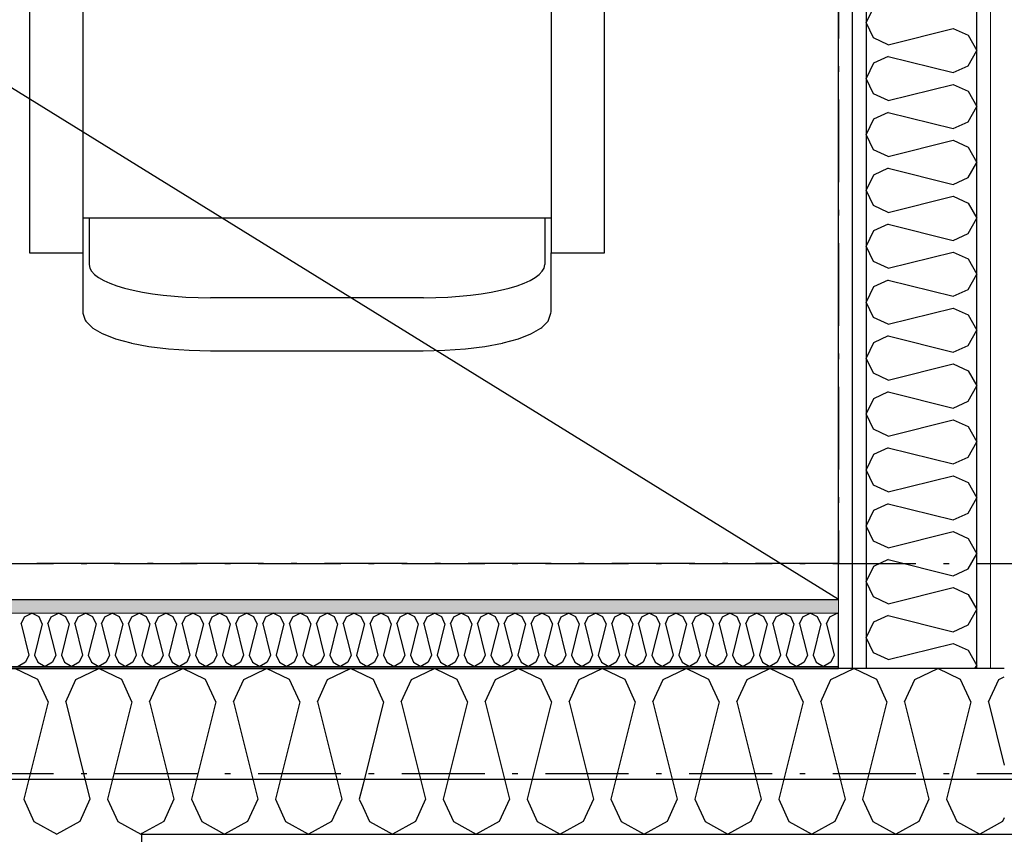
# Model space of a CAD drawing. Header units: millimetres. Extents: x -117798 to 93698, y -182207 to 252400.
# Tile 233 of 256: x -70184 to -69293, y -12167 to -11430. Entities that reach past the tile are written whole.
import ezdxf
from ezdxf.enums import TextEntityAlignment as Align

# ---------------------------------------------------------------- set-up
doc = ezdxf.new("R2010")
doc.units = ezdxf.units.MM
doc.header["$LTSCALE"] = 0.5
doc.header["$MEASUREMENT"] = 0
for name, pattern in [('Akselinje', [1500, 1000, -200, 100, -200]), ('Over snittplan', [260, 150, -50, 10, -50]), ('PLINE', [0])]:
    doc.linetypes.add(name, pattern=pattern)
for name, color, linetype in [('223- Bjelker', 7, 'Continuous'), ('232- Ikke-bærende yttervegger', 7, 'Continuous'), ('232- Ikke-bærende yttervegger (Skravur)', 7, 'Continuous'), ('232- Ikke-bærende yttervegger (Skravur)(Nye konstruksjoner)', 7, 'Continuous'), ('232- Ikke-bærende yttervegger(Nye konstruksjoner)', 7, 'Continuous'), ('242- Ikke-bærende innervegger (Skravur)(Nye konstruksjoner)', 7, 'Continuous'), ('242- Ikke-bærende innervegger(Nye konstruksjoner)', 7, 'Continuous'), ('251- Frittbærende dekker', 7, 'Continuous'), ('256- Faste himlinger og overflatebehandling(Nye konstruksjoner)', 7, 'Continuous'), ('261- Primærkonstruksjon (tak)(Nye konstruksjoner)', 7, 'Continuous'), ('68-- Inventar (løst)(Nye konstruksjoner)', 7, 'Continuous'), ('82-- Modullinjer', 7, 'Continuous'), ('862- M___Nettoareal(Nye konstruksjoner)', 7, 'Continuous'), ('862- M___Nettoareal(Polylinje)(Nye konstruksjoner)', 7, 'Continuous'), ('862- M___Nettoareal(Tekst)(Nye konstruksjoner)', 7, 'Continuous')]:
    doc.layers.add(name, color=color, linetype=linetype)
doc.layers.add('236- Innvendig kledning og overflate(Nye konstruksjoner)', color=7, linetype='Continuous', lineweight=0)
doc.styles.add('GENERATED_STYLE_1', font='arial.ttf')
doc.styles.add('GENERATED_STYLE_4', font='arial.ttf')
pattern_1 = [(90, (0, 0), (-86.60254, 0), [0, -50]), (90, (-43.3, 25), (-86.60254, 0), [0, -50])]

# ---------------------------------------------------------------- blocks, each defined once
blk = doc.blocks.new('Rektor_A-205_21', base_point=(-72026.03, -9444.13))
at = {"layer": '862- M___Nettoareal(Polylinje)(Nye konstruksjoner)', "linetype": 'PLINE', "flags": 128}
blk.add_lwpolyline([(-75005.66, -8071.93), (-75005.66, -8316.93), (-74818.16, -8316.93), (-74818.16, -8516.93), (-75005.66, -8516.93), (-75005.66, -11916.93), (-74818.16, -11916.93), (-74818.16, -11954.43), (-69443.16, -11954.43), (-69443.16, -8071.93)], close=True, dxfattribs=at)
at = {"layer": '862- M___Nettoareal(Tekst)(Nye konstruksjoner)', "style": 'GENERATED_STYLE_1'}
for tag, height, p in [('DUMMY_862', 150, (-72143.89, -9141.18)), ('ROOM_NAME', 150, (-72143.89, -9781.36)), ('DUMMY_861', 100, (-72301.03, -9381.11)), ('ROOM_NUMBER', 100, (-72301.03, -9769.93)), ('DUMMY_863', 100, (-71908.17, -9747.07))]:
    blk.add_attdef(tag, text='', height=height, rotation=90, dxfattribs=at).set_placement(p, align=Align.TOP_LEFT)
blk = doc.blocks.new('*X466')
at = {"layer": '232- Ikke-bærende yttervegger (Skravur)(Nye konstruksjoner)', "linetype": 'PLINE'}
for p, q in [((-70179.51, -11970.07), (-70172.88, -11966.93)), ((-70166.25, -11970.07), (-70172.88, -11966.93)), ((-70155.23, -11970.07), (-70148.6, -11966.93)), ((-70141.97, -11970.07), (-70148.6, -11966.93)), ((-70130.95, -11970.07), (-70124.31, -11966.93)), ((-70117.68, -11970.07), (-70124.31, -11966.93)), ((-70106.66, -11970.07), (-70100.03, -11966.93)), ((-70093.4, -11970.07), (-70100.03, -11966.93)), ((-70082.38, -11970.07), (-70075.75, -11966.93)), ((-70069.12, -11970.07), (-70075.75, -11966.93)), ((-70058.1, -11970.07), (-70051.47, -11966.93)), ((-70044.84, -11970.07), (-70051.47, -11966.93)), ((-70033.82, -11970.07), (-70027.19, -11966.93)), ((-70020.56, -11970.07), (-70027.19, -11966.93)), ((-70009.54, -11970.07), (-70002.91, -11966.93)), ((-69996.28, -11970.07), (-70002.91, -11966.93)), ((-69985.26, -11970.07), (-69978.63, -11966.93)), ((-69972, -11970.07), (-69978.63, -11966.93)), ((-69960.98, -11970.07), (-69954.35, -11966.93)), ((-69947.71, -11970.07), (-69954.35, -11966.93)), ((-69936.7, -11970.07), (-69930.06, -11966.93)), ((-69923.43, -11970.07), (-69930.06, -11966.93)), ((-69912.41, -11970.07), (-69905.78, -11966.93)), ((-69899.15, -11970.07), (-69905.78, -11966.93)), ((-69888.13, -11970.07), (-69881.5, -11966.93)), ((-69874.87, -11970.07), (-69881.5, -11966.93)), ((-69863.85, -11970.07), (-69857.22, -11966.93)), ((-69850.59, -11970.07), (-69857.22, -11966.93)), ((-69839.57, -11970.07), (-69832.94, -11966.93)), ((-69826.31, -11970.07), (-69832.94, -11966.93)), ((-69815.29, -11970.07), (-69808.66, -11966.93)), ((-69802.03, -11970.07), (-69808.66, -11966.93)), ((-69791.01, -11970.07), (-69784.38, -11966.93)), ((-69777.75, -11970.07), (-69784.38, -11966.93)), ((-69766.73, -11970.07), (-69760.1, -11966.93)), ((-69753.46, -11970.07), (-69760.1, -11966.93)), ((-69742.45, -11970.07), (-69735.81, -11966.93)), ((-69729.18, -11970.07), (-69735.81, -11966.93)), ((-69718.16, -11970.07), (-69711.53, -11966.93)), ((-69704.9, -11970.07), (-69711.53, -11966.93)), ((-69693.88, -11970.07), (-69687.25, -11966.93)), ((-69680.62, -11970.07), (-69687.25, -11966.93)), ((-69669.6, -11970.07), (-69662.97, -11966.93)), ((-69656.34, -11970.07), (-69662.97, -11966.93)), ((-69645.32, -11970.07), (-69638.69, -11966.93)), ((-69632.06, -11970.07), (-69638.69, -11966.93)), ((-69621.04, -11970.07), (-69614.41, -11966.93)), ((-69607.78, -11970.07), (-69614.41, -11966.93)), ((-69596.76, -11970.07), (-69590.13, -11966.93)), ((-69583.5, -11970.07), (-69590.13, -11966.93)), ((-69572.48, -11970.07), (-69565.85, -11966.93)), ((-69559.21, -11970.07), (-69565.85, -11966.93)), ((-69548.2, -11970.07), (-69541.56, -11966.93)), ((-69534.93, -11970.07), (-69541.56, -11966.93)), ((-69523.91, -11970.07), (-69517.28, -11966.93)), ((-69510.65, -11970.07), (-69517.28, -11966.93)), ((-69499.63, -11970.07), (-69493, -11966.93)), ((-69486.37, -11970.07), (-69493, -11966.93)), ((-69475.35, -11970.07), (-69468.72, -11966.93)), ((-69462.09, -11970.07), (-69468.72, -11966.93)), ((-69451.07, -11970.07), (-69444.44, -11966.93)), ((-69443.16, -11967.53), (-69444.44, -11966.93)), ((-70182.47, -11976.57), (-70179.51, -11970.07)), ((-70182.47, -11976.57), (-70175.43, -12004.72)), ((-70163.29, -11976.57), (-70170.33, -12004.72)), ((-70163.29, -11976.57), (-70166.25, -11970.07)), ((-70158.19, -11976.57), (-70155.23, -11970.07)), ((-70158.19, -11976.57), (-70151.15, -12004.72)), ((-70139.01, -11976.57), (-70146.05, -12004.72)), ((-70139.01, -11976.57), (-70141.97, -11970.07)), ((-70133.9, -11976.57), (-70130.95, -11970.07)), ((-70133.9, -11976.57), (-70126.87, -12004.72)), ((-70114.72, -11976.57), (-70121.76, -12004.72)), ((-70114.72, -11976.57), (-70117.68, -11970.07)), ((-70109.62, -11976.57), (-70106.66, -11970.07)), ((-70109.62, -11976.57), (-70102.58, -12004.72)), ((-70090.44, -11976.57), (-70097.48, -12004.72)), ((-70090.44, -11976.57), (-70093.4, -11970.07)), ((-70085.34, -11976.57), (-70082.38, -11970.07)), ((-70085.34, -11976.57), (-70078.3, -12004.72)), ((-70066.16, -11976.57), (-70073.2, -12004.72)), ((-70066.16, -11976.57), (-70069.12, -11970.07)), ((-70061.06, -11976.57), (-70058.1, -11970.07)), ((-70061.06, -11976.57), (-70054.02, -12004.72)), ((-70041.88, -11976.57), (-70048.92, -12004.72)), ((-70041.88, -11976.57), (-70044.84, -11970.07)), ((-70036.78, -11976.57), (-70033.82, -11970.07)), ((-70036.78, -11976.57), (-70029.74, -12004.72)), ((-70017.6, -11976.57), (-70024.64, -12004.72)), ((-70017.6, -11976.57), (-70020.56, -11970.07)), ((-70012.5, -11976.57), (-70009.54, -11970.07)), ((-70012.5, -11976.57), (-70005.46, -12004.72)), ((-69993.32, -11976.57), (-70000.36, -12004.72)), ((-69993.32, -11976.57), (-69996.28, -11970.07)), ((-69988.22, -11976.57), (-69985.26, -11970.07)), ((-69988.22, -11976.57), (-69981.18, -12004.72)), ((-69969.04, -11976.57), (-69976.08, -12004.72)), ((-69969.04, -11976.57), (-69972, -11970.07)), ((-69963.94, -11976.57), (-69960.98, -11970.07)), ((-69963.94, -11976.57), (-69956.9, -12004.72)), ((-69944.76, -11976.57), (-69951.8, -12004.72)), ((-69944.76, -11976.57), (-69947.71, -11970.07)), ((-69939.65, -11976.57), (-69936.7, -11970.07)), ((-69939.65, -11976.57), (-69932.62, -12004.72)), ((-69920.47, -11976.57), (-69927.51, -12004.72)), ((-69920.47, -11976.57), (-69923.43, -11970.07)), ((-69915.37, -11976.57), (-69912.41, -11970.07)), ((-69915.37, -11976.57), (-69908.33, -12004.72)), ((-69896.19, -11976.57), (-69903.23, -12004.72)), ((-69896.19, -11976.57), (-69899.15, -11970.07)), ((-69891.09, -11976.57), (-69888.13, -11970.07)), ((-69891.09, -11976.57), (-69884.05, -12004.72)), ((-69871.91, -11976.57), (-69878.95, -12004.72)), ((-69871.91, -11976.57), (-69874.87, -11970.07)), ((-69866.81, -11976.57), (-69863.85, -11970.07)), ((-69866.81, -11976.57), (-69859.77, -12004.72)), ((-69847.63, -11976.57), (-69854.67, -12004.72)), ((-69847.63, -11976.57), (-69850.59, -11970.07)), ((-69842.53, -11976.57), (-69839.57, -11970.07)), ((-69842.53, -11976.57), (-69835.49, -12004.72)), ((-69823.35, -11976.57), (-69830.39, -12004.72)), ((-69823.35, -11976.57), (-69826.31, -11970.07)), ((-69818.25, -11976.57), (-69815.29, -11970.07)), ((-69818.25, -11976.57), (-69811.21, -12004.72)), ((-69799.07, -11976.57), (-69806.11, -12004.72)), ((-69799.07, -11976.57), (-69802.03, -11970.07)), ((-69793.97, -11976.57), (-69791.01, -11970.07)), ((-69793.97, -11976.57), (-69786.93, -12004.72)), ((-69774.79, -11976.57), (-69781.83, -12004.72)), ((-69774.79, -11976.57), (-69777.75, -11970.07)), ((-69769.69, -11976.57), (-69766.73, -11970.07)), ((-69769.69, -11976.57), (-69762.65, -12004.72)), ((-69750.51, -11976.57), (-69757.55, -12004.72)), ((-69750.51, -11976.57), (-69753.46, -11970.07)), ((-69745.4, -11976.57), (-69742.45, -11970.07)), ((-69745.4, -11976.57), (-69738.37, -12004.72)), ((-69726.22, -11976.57), (-69733.26, -12004.72)), ((-69726.22, -11976.57), (-69729.18, -11970.07)), ((-69721.12, -11976.57), (-69718.16, -11970.07)), ((-69721.12, -11976.57), (-69714.08, -12004.72)), ((-69701.94, -11976.57), (-69708.98, -12004.72)), ((-69701.94, -11976.57), (-69704.9, -11970.07)), ((-69696.84, -11976.57), (-69693.88, -11970.07)), ((-69696.84, -11976.57), (-69689.8, -12004.72)), ((-69677.66, -11976.57), (-69684.7, -12004.72)), ((-69677.66, -11976.57), (-69680.62, -11970.07)), ((-69672.56, -11976.57), (-69669.6, -11970.07)), ((-69672.56, -11976.57), (-69665.52, -12004.72)), ((-69653.38, -11976.57), (-69660.42, -12004.72)), ((-69653.38, -11976.57), (-69656.34, -11970.07)), ((-69648.28, -11976.57), (-69645.32, -11970.07)), ((-69648.28, -11976.57), (-69641.24, -12004.72)), ((-69629.1, -11976.57), (-69636.14, -12004.72)), ((-69629.1, -11976.57), (-69632.06, -11970.07)), ((-69624, -11976.57), (-69621.04, -11970.07)), ((-69624, -11976.57), (-69616.96, -12004.72)), ((-69604.82, -11976.57), (-69611.86, -12004.72)), ((-69604.82, -11976.57), (-69607.78, -11970.07)), ((-69599.72, -11976.57), (-69596.76, -11970.07)), ((-69599.72, -11976.57), (-69592.68, -12004.72)), ((-69580.54, -11976.57), (-69587.58, -12004.72)), ((-69580.54, -11976.57), (-69583.5, -11970.07)), ((-69575.44, -11976.57), (-69572.48, -11970.07)), ((-69575.44, -11976.57), (-69568.4, -12004.72)), ((-69556.26, -11976.57), (-69563.29, -12004.72)), ((-69556.26, -11976.57), (-69559.21, -11970.07)), ((-69551.15, -11976.57), (-69548.2, -11970.07)), ((-69551.15, -11976.57), (-69544.11, -12004.72)), ((-69531.97, -11976.57), (-69539.01, -12004.72)), ((-69531.97, -11976.57), (-69534.93, -11970.07)), ((-69526.87, -11976.57), (-69523.91, -11970.07)), ((-69526.87, -11976.57), (-69519.83, -12004.72)), ((-69507.69, -11976.57), (-69514.73, -12004.72)), ((-69507.69, -11976.57), (-69510.65, -11970.07)), ((-69502.59, -11976.57), (-69499.63, -11970.07)), ((-69502.59, -11976.57), (-69495.55, -12004.72)), ((-69483.41, -11976.57), (-69490.45, -12004.72)), ((-69483.41, -11976.57), (-69486.37, -11970.07)), ((-69478.31, -11976.57), (-69475.35, -11970.07)), ((-69478.31, -11976.57), (-69471.27, -12004.72)), ((-69459.13, -11976.57), (-69466.17, -12004.72)), ((-69459.13, -11976.57), (-69462.09, -11970.07)), ((-69454.03, -11976.57), (-69451.07, -11970.07)), ((-69454.03, -11976.57), (-69446.99, -12004.72)), ((-70175.43, -12004.72), (-70178.39, -12011.23)), ((-70170.33, -12004.72), (-70167.37, -12011.23)), ((-70151.15, -12004.72), (-70154.11, -12011.23)), ((-70146.05, -12004.72), (-70143.09, -12011.23)), ((-70126.87, -12004.72), (-70129.82, -12011.23)), ((-70121.76, -12004.72), (-70118.81, -12011.23)), ((-70102.58, -12004.72), (-70105.54, -12011.23)), ((-70097.48, -12004.72), (-70094.52, -12011.23)), ((-70078.3, -12004.72), (-70081.26, -12011.23)), ((-70073.2, -12004.72), (-70070.24, -12011.23)), ((-70054.02, -12004.72), (-70056.98, -12011.23)), ((-70048.92, -12004.72), (-70045.96, -12011.23)), ((-70029.74, -12004.72), (-70032.7, -12011.23)), ((-70024.64, -12004.72), (-70021.68, -12011.23)), ((-70005.46, -12004.72), (-70008.42, -12011.23)), ((-70000.36, -12004.72), (-69997.4, -12011.23)), ((-69981.18, -12004.72), (-69984.14, -12011.23)), ((-69976.08, -12004.72), (-69973.12, -12011.23)), ((-69956.9, -12004.72), (-69959.86, -12011.23)), ((-69951.8, -12004.72), (-69948.84, -12011.23)), ((-69932.62, -12004.72), (-69935.57, -12011.23)), ((-69927.51, -12004.72), (-69924.55, -12011.23)), ((-69908.33, -12004.72), (-69911.29, -12011.23)), ((-69903.23, -12004.72), (-69900.27, -12011.23)), ((-69884.05, -12004.72), (-69887.01, -12011.23)), ((-69878.95, -12004.72), (-69875.99, -12011.23)), ((-69859.77, -12004.72), (-69862.73, -12011.23)), ((-69854.67, -12004.72), (-69851.71, -12011.23)), ((-69835.49, -12004.72), (-69838.45, -12011.23)), ((-69830.39, -12004.72), (-69827.43, -12011.23)), ((-69811.21, -12004.72), (-69814.17, -12011.23)), ((-69806.11, -12004.72), (-69803.15, -12011.23)), ((-69786.93, -12004.72), (-69789.89, -12011.23)), ((-69781.83, -12004.72), (-69778.87, -12011.23)), ((-69762.65, -12004.72), (-69765.61, -12011.23)), ((-69757.55, -12004.72), (-69754.59, -12011.23)), ((-69738.37, -12004.72), (-69741.32, -12011.23)), ((-69733.26, -12004.72), (-69730.3, -12011.23)), ((-69714.08, -12004.72), (-69717.04, -12011.23)), ((-69708.98, -12004.72), (-69706.02, -12011.23)), ((-69689.8, -12004.72), (-69692.76, -12011.23)), ((-69684.7, -12004.72), (-69681.74, -12011.23)), ((-69665.52, -12004.72), (-69668.48, -12011.23)), ((-69660.42, -12004.72), (-69657.46, -12011.23)), ((-69641.24, -12004.72), (-69644.2, -12011.23)), ((-69636.14, -12004.72), (-69633.18, -12011.23)), ((-69616.96, -12004.72), (-69619.92, -12011.23)), ((-69611.86, -12004.72), (-69608.9, -12011.23)), ((-69592.68, -12004.72), (-69595.64, -12011.23)), ((-69587.58, -12004.72), (-69584.62, -12011.23)), ((-69568.4, -12004.72), (-69571.36, -12011.23)), ((-69563.29, -12004.72), (-69560.34, -12011.23)), ((-69544.11, -12004.72), (-69547.07, -12011.23)), ((-69539.01, -12004.72), (-69536.05, -12011.23)), ((-69519.83, -12004.72), (-69522.79, -12011.23)), ((-69514.73, -12004.72), (-69511.77, -12011.23)), ((-69495.55, -12004.72), (-69498.51, -12011.23)), ((-69490.45, -12004.72), (-69487.49, -12011.23)), ((-69471.27, -12004.72), (-69474.23, -12011.23)), ((-69466.17, -12004.72), (-69463.21, -12011.23)), ((-69446.99, -12004.72), (-69449.95, -12011.23)), ((-70178.39, -12011.23), (-70185.02, -12014.93)), ((-70167.37, -12011.23), (-70160.74, -12014.93)), ((-70154.11, -12011.23), (-70160.74, -12014.93)), ((-70143.09, -12011.23), (-70136.46, -12014.93)), ((-70129.82, -12011.23), (-70136.46, -12014.93)), ((-70118.81, -12011.23), (-70112.17, -12014.93)), ((-70105.54, -12011.23), (-70112.17, -12014.93)), ((-70094.52, -12011.23), (-70087.89, -12014.93)), ((-70081.26, -12011.23), (-70087.89, -12014.93)), ((-70070.24, -12011.23), (-70063.61, -12014.93)), ((-70056.98, -12011.23), (-70063.61, -12014.93)), ((-70045.96, -12011.23), (-70039.33, -12014.93)), ((-70032.7, -12011.23), (-70039.33, -12014.93)), ((-70021.68, -12011.23), (-70015.05, -12014.93)), ((-70008.42, -12011.23), (-70015.05, -12014.93)), ((-69997.4, -12011.23), (-69990.77, -12014.93)), ((-69984.14, -12011.23), (-69990.77, -12014.93)), ((-69973.12, -12011.23), (-69966.49, -12014.93)), ((-69959.86, -12011.23), (-69966.49, -12014.93)), ((-69948.84, -12011.23), (-69942.21, -12014.93)), ((-69935.57, -12011.23), (-69942.21, -12014.93)), ((-69924.55, -12011.23), (-69917.92, -12014.93)), ((-69911.29, -12011.23), (-69917.92, -12014.93)), ((-69900.27, -12011.23), (-69893.64, -12014.93)), ((-69887.01, -12011.23), (-69893.64, -12014.93)), ((-69875.99, -12011.23), (-69869.36, -12014.93)), ((-69862.73, -12011.23), (-69869.36, -12014.93)), ((-69851.71, -12011.23), (-69845.08, -12014.93)), ((-69838.45, -12011.23), (-69845.08, -12014.93)), ((-69827.43, -12011.23), (-69820.8, -12014.93)), ((-69814.17, -12011.23), (-69820.8, -12014.93)), ((-69803.15, -12011.23), (-69796.52, -12014.93)), ((-69789.89, -12011.23), (-69796.52, -12014.93)), ((-69778.87, -12011.23), (-69772.24, -12014.93)), ((-69765.61, -12011.23), (-69772.24, -12014.93)), ((-69754.59, -12011.23), (-69747.96, -12014.93)), ((-69741.32, -12011.23), (-69747.96, -12014.93)), ((-69730.3, -12011.23), (-69723.67, -12014.93)), ((-69717.04, -12011.23), (-69723.67, -12014.93)), ((-69706.02, -12011.23), (-69699.39, -12014.93)), ((-69692.76, -12011.23), (-69699.39, -12014.93)), ((-69681.74, -12011.23), (-69675.11, -12014.93)), ((-69668.48, -12011.23), (-69675.11, -12014.93)), ((-69657.46, -12011.23), (-69650.83, -12014.93)), ((-69644.2, -12011.23), (-69650.83, -12014.93)), ((-69633.18, -12011.23), (-69626.55, -12014.93)), ((-69619.92, -12011.23), (-69626.55, -12014.93)), ((-69608.9, -12011.23), (-69602.27, -12014.93)), ((-69595.64, -12011.23), (-69602.27, -12014.93)), ((-69584.62, -12011.23), (-69577.99, -12014.93)), ((-69571.36, -12011.23), (-69577.99, -12014.93)), ((-69560.34, -12011.23), (-69553.7, -12014.93)), ((-69547.07, -12011.23), (-69553.7, -12014.93)), ((-69536.05, -12011.23), (-69529.42, -12014.93)), ((-69522.79, -12011.23), (-69529.42, -12014.93)), ((-69511.77, -12011.23), (-69505.14, -12014.93)), ((-69498.51, -12011.23), (-69505.14, -12014.93)), ((-69487.49, -12011.23), (-69480.86, -12014.93)), ((-69474.23, -12011.23), (-69480.86, -12014.93)), ((-69463.21, -12011.23), (-69456.58, -12014.93)), ((-69449.95, -12011.23), (-69456.58, -12014.93))]:
    blk.add_line(p, q, dxfattribs=at)
blk = doc.blocks.new('*X467')
at = {"layer": '232- Ikke-bærende yttervegger (Skravur)', "linetype": 'PLINE'}
for p, q in [((-70167.33, -12026.73), (-70188.05, -12016.93)), ((-70132.9, -12026.73), (-70112.17, -12016.93)), ((-70091.45, -12026.73), (-70112.17, -12016.93)), ((-70158.08, -12047.05), (-70167.33, -12026.73)), ((-70142.14, -12047.05), (-70132.9, -12026.73)), ((-70082.21, -12047.05), (-70091.45, -12026.73)), ((-70158.08, -12047.05), (-70180.08, -12135.04)), ((-70142.14, -12047.05), (-70120.15, -12135.04)), ((-70082.21, -12047.05), (-70104.2, -12135.04)), ((-70180.08, -12135.04), (-70170.84, -12155.36)), ((-70120.15, -12135.04), (-70129.39, -12155.36)), ((-70104.2, -12135.04), (-70094.96, -12155.36)), ((-70170.84, -12155.36), (-70150.11, -12166.93)), ((-70129.39, -12155.36), (-70150.11, -12166.93)), ((-70094.96, -12155.36), (-70074.23, -12166.93)), ((-70073.16, -12166.33), (-70074.23, -12166.93))]:
    blk.add_line(p, q, dxfattribs=at)
blk = doc.blocks.new('*X479')
at = {"layer": '242- Ikke-bærende innervegger (Skravur)(Nye konstruksjoner)', "linetype": 'PLINE'}
for p, q in [((-69411.62, -11418.62), (-69418.16, -11432.43)), ((-69411.62, -11446.25), (-69418.16, -11432.43)), ((-69398.08, -11452.41), (-69339.42, -11437.75)), ((-69339.42, -11437.75), (-69325.87, -11443.91)), ((-69325.87, -11443.91), (-69318.16, -11457.73)), ((-69398.08, -11452.41), (-69411.62, -11446.25)), ((-69325.87, -11471.54), (-69318.16, -11457.73)), ((-69411.62, -11469.2), (-69418.16, -11483.02)), ((-69398.08, -11463.04), (-69411.62, -11469.2)), ((-69398.08, -11463.04), (-69339.42, -11477.7)), ((-69339.42, -11477.7), (-69325.87, -11471.54)), ((-69411.62, -11496.83), (-69418.16, -11483.02)), ((-69398.08, -11503), (-69339.42, -11488.33)), ((-69339.42, -11488.33), (-69325.87, -11494.5)), ((-69398.08, -11503), (-69411.62, -11496.83)), ((-69325.87, -11494.5), (-69318.16, -11508.31)), ((-69398.08, -11513.63), (-69411.62, -11519.79)), ((-69398.08, -11513.63), (-69339.42, -11528.29)), ((-69325.87, -11522.13), (-69318.16, -11508.31)), ((-69411.62, -11519.79), (-69418.16, -11533.6)), ((-69339.42, -11528.29), (-69325.87, -11522.13)), ((-69411.62, -11547.42), (-69418.16, -11533.6)), ((-69398.08, -11553.58), (-69339.42, -11538.92)), ((-69339.42, -11538.92), (-69325.87, -11545.08)), ((-69398.08, -11553.58), (-69411.62, -11547.42)), ((-69325.87, -11545.08), (-69318.16, -11558.9)), ((-69325.87, -11572.71), (-69318.16, -11558.9)), ((-69398.08, -11564.21), (-69411.62, -11570.38)), ((-69398.08, -11564.21), (-69339.42, -11578.88)), ((-69411.62, -11570.38), (-69418.16, -11584.19)), ((-69339.42, -11578.88), (-69325.87, -11572.71)), ((-69411.62, -11598), (-69418.16, -11584.19)), ((-69398.08, -11604.17), (-69339.42, -11589.5)), ((-69339.42, -11589.5), (-69325.87, -11595.67)), ((-69398.08, -11604.17), (-69411.62, -11598)), ((-69325.87, -11595.67), (-69318.16, -11609.48)), ((-69325.87, -11623.3), (-69318.16, -11609.48)), ((-69411.62, -11620.96), (-69418.16, -11634.78)), ((-69398.08, -11614.8), (-69411.62, -11620.96)), ((-69398.08, -11614.8), (-69339.42, -11629.46)), ((-69339.42, -11629.46), (-69325.87, -11623.3)), ((-69411.62, -11648.59), (-69418.16, -11634.78)), ((-69398.08, -11654.76), (-69411.62, -11648.59)), ((-69398.08, -11654.76), (-69339.42, -11640.09)), ((-69339.42, -11640.09), (-69325.87, -11646.25)), ((-69325.87, -11646.25), (-69318.16, -11660.07)), ((-69398.08, -11665.38), (-69411.62, -11671.55)), ((-69398.08, -11665.38), (-69339.42, -11680.05)), ((-69325.87, -11673.88), (-69318.16, -11660.07)), ((-69411.62, -11671.55), (-69418.16, -11685.36)), ((-69339.42, -11680.05), (-69325.87, -11673.88)), ((-69411.62, -11699.18), (-69418.16, -11685.36)), ((-69398.08, -11705.34), (-69339.42, -11690.68)), ((-69339.42, -11690.68), (-69325.87, -11696.84)), ((-69398.08, -11705.34), (-69411.62, -11699.18)), ((-69325.87, -11696.84), (-69318.16, -11710.66)), ((-69325.87, -11724.47), (-69318.16, -11710.66)), ((-69398.08, -11715.97), (-69411.62, -11722.13)), ((-69398.08, -11715.97), (-69339.42, -11730.63)), ((-69411.62, -11722.13), (-69418.16, -11735.95)), ((-69339.42, -11730.63), (-69325.87, -11724.47)), ((-69411.62, -11749.76), (-69418.16, -11735.95)), ((-69398.08, -11755.93), (-69339.42, -11741.26)), ((-69339.42, -11741.26), (-69325.87, -11747.43)), ((-69398.08, -11755.93), (-69411.62, -11749.76)), ((-69325.87, -11747.43), (-69318.16, -11761.24)), ((-69325.87, -11775.06), (-69318.16, -11761.24)), ((-69411.62, -11772.72), (-69418.16, -11786.53)), ((-69398.08, -11766.56), (-69411.62, -11772.72)), ((-69398.08, -11766.56), (-69339.42, -11781.22)), ((-69339.42, -11781.22), (-69325.87, -11775.06)), ((-69411.62, -11800.35), (-69418.16, -11786.53)), ((-69398.08, -11806.51), (-69339.42, -11791.85)), ((-69339.42, -11791.85), (-69325.87, -11798.01)), ((-69325.87, -11798.01), (-69318.16, -11811.83)), ((-69398.08, -11806.51), (-69411.62, -11800.35)), ((-69398.08, -11817.14), (-69411.62, -11823.31)), ((-69398.08, -11817.14), (-69339.42, -11831.81)), ((-69325.87, -11825.64), (-69318.16, -11811.83)), ((-69411.62, -11823.31), (-69418.16, -11837.12)), ((-69339.42, -11831.81), (-69325.87, -11825.64)), ((-69411.62, -11850.93), (-69418.16, -11837.12)), ((-69398.08, -11857.1), (-69339.42, -11842.43)), ((-69339.42, -11842.43), (-69325.87, -11848.6)), ((-69398.08, -11857.1), (-69411.62, -11850.93)), ((-69325.87, -11848.6), (-69318.16, -11862.41)), ((-69325.87, -11876.23), (-69318.16, -11862.41)), ((-69398.08, -11867.73), (-69411.62, -11873.89)), ((-69398.08, -11867.73), (-69339.42, -11882.39)), ((-69411.62, -11873.89), (-69418.16, -11887.71)), ((-69339.42, -11882.39), (-69325.87, -11876.23)), ((-69411.62, -11901.52), (-69418.16, -11887.71)), ((-69398.08, -11907.69), (-69339.42, -11893.02)), ((-69339.42, -11893.02), (-69325.87, -11899.18)), ((-69398.08, -11907.69), (-69411.62, -11901.52)), ((-69325.87, -11899.18), (-69318.16, -11913)), ((-69325.87, -11926.81), (-69318.16, -11913)), ((-69411.62, -11924.48), (-69418.16, -11938.29)), ((-69398.08, -11918.31), (-69411.62, -11924.48)), ((-69398.08, -11918.31), (-69339.42, -11932.98)), ((-69339.42, -11932.98), (-69325.87, -11926.81)), ((-69411.62, -11952.11), (-69418.16, -11938.29)), ((-69398.08, -11958.27), (-69339.42, -11943.61)), ((-69339.42, -11943.61), (-69325.87, -11949.77)), ((-69325.87, -11949.77), (-69318.16, -11963.59)), ((-69398.08, -11958.27), (-69411.62, -11952.11)), ((-69398.08, -11968.9), (-69411.62, -11975.06)), ((-69398.08, -11968.9), (-69339.42, -11983.56)), ((-69325.87, -11977.4), (-69318.16, -11963.59)), ((-69411.62, -11975.06), (-69418.16, -11988.88)), ((-69339.42, -11983.56), (-69325.87, -11977.4)), ((-69411.62, -12002.69), (-69418.16, -11988.88)), ((-69398.08, -12008.86), (-69339.42, -11994.19)), ((-69339.42, -11994.19), (-69325.87, -12000.36)), ((-69398.08, -12008.86), (-69411.62, -12002.69)), ((-69325.87, -12000.36), (-69318.16, -12014.17)), ((-69319.7, -12016.93), (-69318.16, -12014.17))]:
    blk.add_line(p, q, dxfattribs=at)
blk = doc.blocks.new('*X538')
at = {"layer": '232- Ikke-bærende yttervegger (Skravur)', "linetype": 'PLINE'}
for p, q in [((-70057.02, -12026.73), (-70036.3, -12016.93)), ((-70015.57, -12026.73), (-70036.3, -12016.93)), ((-69981.14, -12026.73), (-69960.42, -12016.93)), ((-69939.69, -12026.73), (-69960.42, -12016.93)), ((-69905.26, -12026.73), (-69884.54, -12016.93)), ((-69873.16, -12022.31), (-69884.54, -12016.93)), ((-70066.26, -12047.05), (-70057.02, -12026.73)), ((-70006.33, -12047.05), (-70015.57, -12026.73)), ((-69990.38, -12047.05), (-69981.14, -12026.73)), ((-69930.45, -12047.05), (-69939.69, -12026.73)), ((-69914.51, -12047.05), (-69905.26, -12026.73)), ((-70066.26, -12047.05), (-70044.27, -12135.04)), ((-70006.33, -12047.05), (-70028.32, -12135.04)), ((-69990.38, -12047.05), (-69968.39, -12135.04)), ((-69930.45, -12047.05), (-69952.45, -12135.04)), ((-69914.51, -12047.05), (-69892.51, -12135.04)), ((-69873.16, -12121.42), (-69876.57, -12135.04)), ((-70044.27, -12135.04), (-70053.51, -12155.36)), ((-70028.32, -12135.04), (-70019.08, -12155.36)), ((-69968.39, -12135.04), (-69977.63, -12155.36)), ((-69952.45, -12135.04), (-69943.2, -12155.36)), ((-69892.51, -12135.04), (-69901.76, -12155.36)), ((-69876.57, -12135.04), (-69873.16, -12142.53)), ((-70053.51, -12155.36), (-70073.16, -12166.33)), ((-70019.08, -12155.36), (-69998.36, -12166.93)), ((-69977.63, -12155.36), (-69998.36, -12166.93)), ((-69943.2, -12155.36), (-69922.48, -12166.93)), ((-69901.76, -12155.36), (-69922.48, -12166.93))]:
    blk.add_line(p, q, dxfattribs=at)
blk = doc.blocks.new('*X539')
at = {"layer": '232- Ikke-bærende yttervegger (Skravur)', "linetype": 'PLINE'}
for p, q in [((-69863.82, -12026.73), (-69873.16, -12022.31)), ((-69829.38, -12026.73), (-69808.66, -12016.93)), ((-69787.94, -12026.73), (-69808.66, -12016.93)), ((-69753.5, -12026.73), (-69732.78, -12016.93)), ((-69712.06, -12026.73), (-69732.78, -12016.93)), ((-69677.62, -12026.73), (-69656.9, -12016.93)), ((-69636.18, -12026.73), (-69656.9, -12016.93)), ((-69601.74, -12026.73), (-69581.02, -12016.93)), ((-69560.3, -12026.73), (-69581.02, -12016.93)), ((-69525.86, -12026.73), (-69505.14, -12016.93)), ((-69484.42, -12026.73), (-69505.14, -12016.93)), ((-69449.99, -12026.73), (-69429.26, -12016.93)), ((-69408.54, -12026.73), (-69429.26, -12016.93)), ((-69374.11, -12026.73), (-69353.38, -12016.93)), ((-69332.66, -12026.73), (-69353.38, -12016.93)), ((-69854.57, -12047.05), (-69863.82, -12026.73)), ((-69838.63, -12047.05), (-69829.38, -12026.73)), ((-69778.69, -12047.05), (-69787.94, -12026.73)), ((-69762.75, -12047.05), (-69753.5, -12026.73)), ((-69702.81, -12047.05), (-69712.06, -12026.73)), ((-69686.87, -12047.05), (-69677.62, -12026.73)), ((-69626.93, -12047.05), (-69636.18, -12026.73)), ((-69610.99, -12047.05), (-69601.74, -12026.73)), ((-69551.05, -12047.05), (-69560.3, -12026.73)), ((-69535.11, -12047.05), (-69525.86, -12026.73)), ((-69475.17, -12047.05), (-69484.42, -12026.73)), ((-69459.23, -12047.05), (-69449.99, -12026.73)), ((-69399.29, -12047.05), (-69408.54, -12026.73)), ((-69383.35, -12047.05), (-69374.11, -12026.73)), ((-69323.42, -12047.05), (-69332.66, -12026.73)), ((-69307.47, -12047.05), (-69298.23, -12026.73)), ((-69298.23, -12026.73), (-69293.16, -12024.34)), ((-69854.57, -12047.05), (-69873.16, -12121.42)), ((-69838.63, -12047.05), (-69816.63, -12135.04)), ((-69778.69, -12047.05), (-69800.69, -12135.04)), ((-69762.75, -12047.05), (-69740.75, -12135.04)), ((-69702.81, -12047.05), (-69724.81, -12135.04)), ((-69686.87, -12047.05), (-69664.87, -12135.04)), ((-69626.93, -12047.05), (-69648.93, -12135.04)), ((-69610.99, -12047.05), (-69588.99, -12135.04)), ((-69551.05, -12047.05), (-69573.05, -12135.04)), ((-69535.11, -12047.05), (-69513.11, -12135.04)), ((-69475.17, -12047.05), (-69497.17, -12135.04)), ((-69459.23, -12047.05), (-69437.23, -12135.04)), ((-69399.29, -12047.05), (-69421.29, -12135.04)), ((-69383.35, -12047.05), (-69361.36, -12135.04)), ((-69323.42, -12047.05), (-69345.41, -12135.04)), ((-69307.47, -12047.05), (-69293.16, -12104.31)), ((-69816.63, -12135.04), (-69825.88, -12155.36)), ((-69800.69, -12135.04), (-69791.44, -12155.36)), ((-69740.75, -12135.04), (-69750, -12155.36)), ((-69724.81, -12135.04), (-69715.56, -12155.36)), ((-69664.87, -12135.04), (-69674.12, -12155.36)), ((-69648.93, -12135.04), (-69639.68, -12155.36)), ((-69588.99, -12135.04), (-69598.24, -12155.36)), ((-69573.05, -12135.04), (-69563.8, -12155.36)), ((-69513.11, -12135.04), (-69522.36, -12155.36)), ((-69497.17, -12135.04), (-69487.92, -12155.36)), ((-69437.23, -12135.04), (-69446.48, -12155.36)), ((-69421.29, -12135.04), (-69412.05, -12155.36)), ((-69361.36, -12135.04), (-69370.6, -12155.36)), ((-69345.41, -12135.04), (-69336.17, -12155.36)), ((-69873.16, -12142.53), (-69867.32, -12155.36)), ((-69867.32, -12155.36), (-69846.6, -12166.93)), ((-69825.88, -12155.36), (-69846.6, -12166.93)), ((-69791.44, -12155.36), (-69770.72, -12166.93)), ((-69750, -12155.36), (-69770.72, -12166.93)), ((-69715.56, -12155.36), (-69694.84, -12166.93)), ((-69674.12, -12155.36), (-69694.84, -12166.93)), ((-69639.68, -12155.36), (-69618.96, -12166.93)), ((-69598.24, -12155.36), (-69618.96, -12166.93)), ((-69563.8, -12155.36), (-69543.08, -12166.93)), ((-69522.36, -12155.36), (-69543.08, -12166.93)), ((-69487.92, -12155.36), (-69467.2, -12166.93)), ((-69446.48, -12155.36), (-69467.2, -12166.93)), ((-69412.05, -12155.36), (-69391.32, -12166.93)), ((-69370.6, -12155.36), (-69391.32, -12166.93)), ((-69336.17, -12155.36), (-69315.44, -12166.93)), ((-69294.72, -12155.36), (-69315.44, -12166.93)), ((-69293.16, -12151.93), (-69294.72, -12155.36))]:
    blk.add_line(p, q, dxfattribs=at)
blk = doc.blocks.new('Standard grid marker[103]', base_point=(20739.46, -12016.93))
at = {"layer": '82-- Modullinjer', "linetype": 'Akselinje'}
blk.add_line((20539.46, -12016.93), (-81321.28, -12016.93), dxfattribs=at)
at = {"layer": '82-- Modullinjer', "style": 'GENERATED_STYLE_4'}
for tag, p in [('AC_MarkerText_1_1', (-81898.78, -12056.93)), ('AC_MarkerText_1_0', (20861.96, -12056.93))]:
    blk.add_attdef(tag, text='', height=175, rotation=90, dxfattribs=at).set_placement(p, align=Align.TOP_CENTER)
blk = doc.blocks.new('Stol med armlener 01[118]', base_point=(-69654.9, -11209.43))
at = {"layer": '68-- Inventar (løst)(Nye konstruksjoner)', "linetype": 'PLINE'}
for p, q in [((-70126.75, -11240.63), (-70126.75, -11640.63)), ((-69703.05, -11240.63), (-69703.05, -11640.63)), ((-69703.05, -11609.43), (-70126.75, -11609.43)), ((-70120.97, -11609.43), (-70120.97, -11651.43)), ((-69708.82, -11609.43), (-69708.82, -11651.43)), ((-69818.6, -11681.43), (-70011.2, -11681.43))]:
    blk.add_line(p, q, dxfattribs=at)
at = {"layer": '68-- Inventar (løst)(Nye konstruksjoner)', "linetype": 'PLINE', "flags": 128}
blk.add_lwpolyline([(-70011.01, -11729.43), (-69818.79, -11729.43), (-69799.28, -11728.97), (-69780.55, -11727.61), (-69762.97, -11725.39), (-69747.09, -11722.38), (-69746.48, -11722.24), (-69732.65, -11718.5), (-69721.43, -11714.16), (-69720.67, -11713.78), (-69712.34, -11708.95), (-69711.61, -11708.37), (-69706.48, -11703.19), (-69705.84, -11702.44), (-69705.34, -11701.59), (-69705, -11700.66), (-69703.24, -11695.24), (-69703.07, -11694.25), (-69703.05, -11693.74), (-69703.05, -11640.69), (-69654.9, -11640.69), (-69654.9, -11240.69), (-69703.05, -11240.69), (-69703.05, -11209.43), (-70126.75, -11209.43), (-70126.75, -11240.69), (-70174.9, -11240.69), (-70174.9, -11640.69), (-70126.75, -11640.69), (-70126.75, -11693.74), (-70126.73, -11694.25), (-70126.55, -11695.24), (-70124.8, -11700.66), (-70124.46, -11701.59), (-70123.96, -11702.44), (-70123.32, -11703.19), (-70118.19, -11708.37), (-70117.46, -11708.95), (-70109.13, -11713.78), (-70108.37, -11714.16), (-70097.15, -11718.5), (-70083.32, -11722.24), (-70082.71, -11722.38), (-70066.82, -11725.39), (-70049.25, -11727.61), (-70030.51, -11728.97)], close=True, dxfattribs=at)
at = {"layer": '68-- Inventar (løst)(Nye konstruksjoner)', "linetype": 'PLINE'}
for centre, start_param, end_param in [((-70011.2, -11651.43), 3.141593, 4.712389), ((-69818.6, -11651.43), 4.712389, 6.283185)]:
    blk.add_ellipse(centre, major_axis=(109.78, 0), ratio=0.273279, start_param=start_param, end_param=end_param, dxfattribs=at)

msp = doc.modelspace()

# ---------------------------------------------------------------- hatches: boundary and pattern name
at = {"layer": '232- Ikke-bærende yttervegger (Skravur)(Nye konstruksjoner)', "linetype": 'Continuous'}
h = msp.add_hatch(dxfattribs=at)
h.set_pattern_fill('Gips', color=256, style=0, pattern_type=2)
h.set_pattern_definition([(0, (0, 0), (0, 86.60254), [0, -50]), (0, (25, 43.3), (0, 86.60254), [0, -50])])
h.paths.add_polyline_path([(-69443.16, -11954.43), (-74818.16, -11954.43), (-74818.16, -11966.93), (-69443.16, -11966.93)])
msp.add_hatch(color=256, dxfattribs=at).paths.add_polyline_path([(-74818.16, -12016.93), (-69443.16, -12016.93), (-69443.16, -12014.93), (-74818.16, -12014.93)])
at = {"layer": '242- Ikke-bærende innervegger (Skravur)(Nye konstruksjoner)', "linetype": 'Continuous'}
h = msp.add_hatch(dxfattribs=at)
h.set_pattern_fill('Gips', color=256, style=0, pattern_type=2)
h.set_pattern_definition(pattern_1)
h.paths.add_polyline_path([(-69305.66, -7934.43), (-69305.66, -12016.93), (-69293.16, -12016.93), (-69293.16, -7934.43)])
h = msp.add_hatch(dxfattribs=at)
h.set_pattern_fill('Gips', color=256, style=0, pattern_type=2)
h.set_pattern_definition(pattern_1)
h.paths.add_polyline_path([(-69318.16, -7946.93), (-69318.16, -12016.93), (-69305.66, -12016.93), (-69305.66, -7946.93)])
h = msp.add_hatch(dxfattribs=at)
h.set_pattern_fill('Gips', color=256, style=0, pattern_type=2)
h.set_pattern_definition(pattern_1)
h.paths.add_polyline_path([(-69430.66, -8059.43), (-69430.66, -12016.93), (-69418.16, -12016.93), (-69418.16, -8059.43)])
h = msp.add_hatch(dxfattribs=at)
h.set_pattern_fill('Gips', color=256, style=0, pattern_type=2)
h.set_pattern_definition(pattern_1)
h.paths.add_polyline_path([(-69443.16, -8071.93), (-69443.16, -12016.93), (-69430.66, -12016.93), (-69430.66, -8071.93)])

# ---------------------------------------------------------------- linework, layer by layer
at = {"layer": '223- Bjelker', "linetype": 'Over snittplan', "flags": 128}
for points in [[(-75168.16, -11921.93), (-61372.37, -11921.93)], [(-75168.16, -12111.93), (-61372.37, -12111.93)]]:
    msp.add_lwpolyline(points, dxfattribs=at)
at = {"layer": '232- Ikke-bærende yttervegger', "linetype": 'PLINE', "flags": 128}
for points in [[(-70073.16, -12016.93), (-74818.16, -12016.93)], [(-69293.16, -12016.93), (-70073.16, -12016.93)]]:
    msp.add_lwpolyline(points, dxfattribs=at)
at = {"layer": '232- Ikke-bærende yttervegger(Nye konstruksjoner)', "linetype": 'PLINE'}
msp.add_line((-74818.16, -12014.93), (-69443.16, -12014.93), dxfattribs=at)
at = {"layer": '232- Ikke-bærende yttervegger(Nye konstruksjoner)', "linetype": 'PLINE', "flags": 128}
for points in [[(-69443.16, -12014.93), (-69443.16, -11966.93)], [(-74818.16, -12016.93), (-69443.16, -12016.93)], [(-69443.16, -12016.93), (-69443.16, -12014.93)]]:
    msp.add_lwpolyline(points, dxfattribs=at)
at = {"layer": '236- Innvendig kledning og overflate(Nye konstruksjoner)', "linetype": 'PLINE'}
for p, q in [((-69305.66, -12016.93), (-69305.66, -7946.93)), ((-69443.16, -11966.93), (-74818.16, -11966.93))]:
    msp.add_line(p, q, dxfattribs=at)
at = {"layer": '236- Innvendig kledning og overflate(Nye konstruksjoner)', "linetype": 'PLINE', "flags": 128}
for points in [[(-69443.16, -8071.93), (-69443.16, -12016.93)], [(-69443.16, -11954.43), (-74818.16, -11954.43)], [(-69443.16, -11966.93), (-69443.16, -11954.43)], [(-69430.66, -12016.93), (-69443.16, -12016.93)], [(-69418.16, -12016.93), (-69430.66, -12016.93)], [(-69305.66, -12016.93), (-69318.16, -12016.93)], [(-69293.16, -12016.93), (-69305.66, -12016.93)]]:
    msp.add_lwpolyline(points, dxfattribs=at)
at = {"layer": '242- Ikke-bærende innervegger(Nye konstruksjoner)', "linetype": 'PLINE'}
for p, q in [((-69418.16, -8046.93), (-69418.16, -12016.93)), ((-69318.16, -12016.93), (-69318.16, -8046.93)), ((-69430.66, -8059.43), (-69430.66, -12016.93))]:
    msp.add_line(p, q, dxfattribs=at)
at = {"layer": '242- Ikke-bærende innervegger(Nye konstruksjoner)', "linetype": 'PLINE', "flags": 128}
msp.add_lwpolyline([(-69318.16, -12016.93), (-69418.16, -12016.93)], dxfattribs=at)
at = {"layer": '251- Frittbærende dekker', "linetype": 'PLINE', "flags": 128}
msp.add_lwpolyline([(-75168.16, 2483.07), (-75168.16, -12116.93), (-61378.16, -12116.93), (-61378.16, -3686.93), (-64953.16, -3686.93), (-64953.16, -1116.93), (-61378.16, -1116.93), (-61378.16, 1683.07), (-62078.16, 1683.07), (-62078.16, 2383.07), (-62878.16, 2383.07), (-62878.16, 4683.07), (-74978.16, 4683.07), (-74978.16, 2483.07)], close=True, dxfattribs=at)
at = {"layer": '256- Faste himlinger og overflatebehandling(Nye konstruksjoner)', "linetype": 'PLINE'}
msp.add_line((-69443.16, -11954.43), (-75005.66, -8511.93), dxfattribs=at)
at = {"layer": '256- Faste himlinger og overflatebehandling(Nye konstruksjoner)', "linetype": 'Over snittplan', "flags": 128}
for points in [[(-69443.16, -8511.93), (-69443.16, -11921.93)], [(-69443.16, -11921.93), (-75005.66, -11921.93)]]:
    msp.add_lwpolyline(points, dxfattribs=at)
at = {"layer": '261- Primærkonstruksjon (tak)(Nye konstruksjoner)', "linetype": 'PLINE', "flags": 128}
for points in [[(-70073.16, -12166.93), (-64973.16, -12166.93)], [(-70073.16, -15021.93), (-70073.16, -12166.93)]]:
    msp.add_lwpolyline(points, dxfattribs=at)

# ---------------------------------------------------------------- block references
at = {"layer": '232- Ikke-bærende yttervegger'}
for name in ['*X467', '*X538', '*X539']:
    msp.add_blockref(name, (0, 0), dxfattribs=at)
at = {"layer": '232- Ikke-bærende yttervegger(Nye konstruksjoner)'}
msp.add_blockref('*X466', (0, 0), dxfattribs=at)
at = {"layer": '242- Ikke-bærende innervegger(Nye konstruksjoner)'}
msp.add_blockref('*X479', (0, 0), dxfattribs=at)
at = {"layer": '68-- Inventar (løst)(Nye konstruksjoner)', "linetype": 'PLINE'}
msp.add_blockref('Stol med armlener 01[118]', (-69654.9, -11209.43), dxfattribs=at)
at = {"layer": '82-- Modullinjer', "linetype": 'PLINE'}
msp.add_blockref('Standard grid marker[103]', (20739.46, -12016.93), dxfattribs=at)
at = {"layer": '862- M___Nettoareal(Nye konstruksjoner)', "linetype": 'Continuous'}
msp.add_blockref('Rektor_A-205_21', (-72026.03, -9444.13), dxfattribs=at)

doc.saveas('drawing.dxf')
